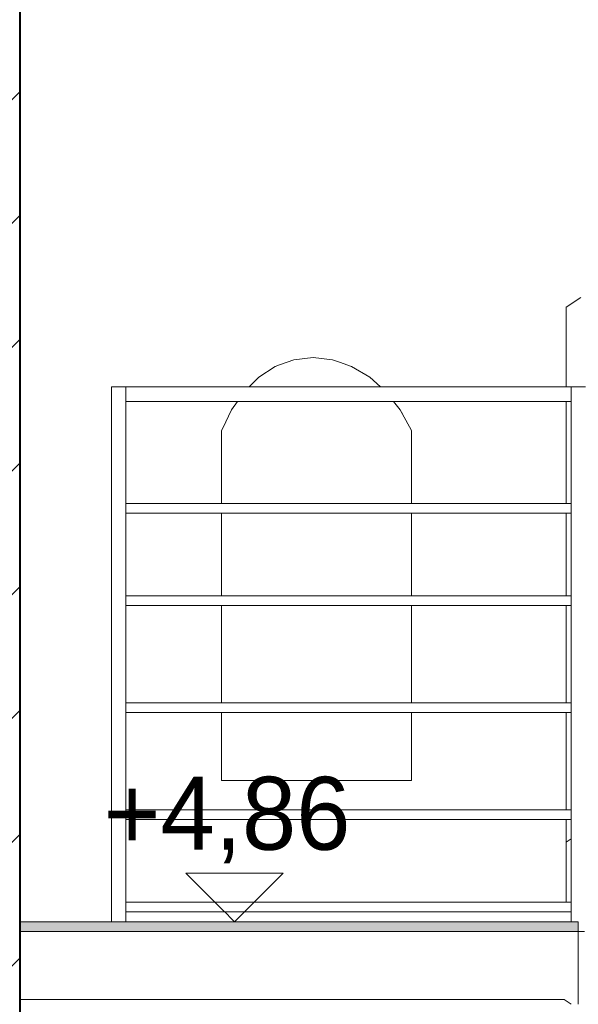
# Model space of a CAD drawing. Header units: millimetres. Extents: x 16408 to 141596, y -21057 to 26364.
# Tile 49 of 138: x 28455 to 29603, y 4686 to 6712. Entities that reach past the tile are written whole.
import ezdxf

# ---------------------------------------------------------------- set-up
doc = ezdxf.new("R2010")
doc.units = ezdxf.units.MM
doc.header["$MEASUREMENT"] = 0
doc.linetypes.add('Wipeout_Contour', pattern=[1000, 0, -1000])
for name, color, linetype, lineweight in [('0_Nr_pióra__1', 7, 'Continuous', 13), ('0_Nr_pióra__103', 7, 'Continuous', 5), ('inw_schody zewnętrzne_Nr_pióra__1', 7, 'Continuous', 13), ('inw_schody zewnętrzne_Nr_pióra__103', 7, 'Continuous', 5), ('inw_schody zewnętrzne_Nr_pióra__27', 7, 'Continuous', 40)]:
    doc.layers.add(name, color=color, linetype=linetype, lineweight=lineweight)
doc.layers.add('inw_schody zewnętrzne', color=7, linetype='Continuous')
doc.styles.add('STYL_AUTOMATYCZNY_2', font='txt')
pattern_1 = [(45, (0, 0), (-127.2792, 127.2792), [])]

# ---------------------------------------------------------------- blocks, each defined once
blk = doc.blocks.new('Wymiary_20_1', base_point=(28896.6, 4856.4))
at = {"layer": '0_Nr_pióra__1', "color": 7, "linetype": 'Continuous', "lineweight": 13}
for p, q in [((28896.6, 4856.4), (28796.6, 4956.4)), ((28796.6, 4956.4), (28996.6, 4956.4)), ((28996.6, 4956.4), (28896.6, 4856.4))]:
    blk.add_line(p, q, dxfattribs=at)
at = {"layer": '0_Nr_pióra__1', "color": 7, "lineweight": 13, "insert": (28627.6, 4976.4), "char_height": 150, "attachment_point": 7, "style": 'STYL_AUTOMATYCZNY_2'}
blk.add_mtext('\\A1;{\\pql;\\fCentury Gothic|b0|i0|c238|p34;+4,86}', dxfattribs=at)

msp = doc.modelspace()

# ---------------------------------------------------------------- linework, layer by layer
at = {"layer": '0_Nr_pióra__1', "color": 7, "linetype": 'Continuous', "lineweight": 13}
for p, q in [((28455.2, 4836.4), (28461.8, 4836.4)), ((28461.8, 4836.4), (28472.7, 4836.4))]:
    msp.add_line(p, q, dxfattribs=at)
at = {"layer": '0_Nr_pióra__103', "color": 7, "linetype": 'Continuous', "lineweight": 5}
for p, q in [((29574.5, 4696.4), (28455.2, 4696.4)), ((29589, 4686.4), (29574.3, 4696.1))]:
    msp.add_line(p, q, dxfattribs=at)

# ---------------------------------------------------------------- wipeouts: each hides what was drawn before it
at = {"color": 254, "linetype": 'Wipeout_Contour', "lineweight": 0, "ltscale": 124110.653601}
msp.add_wipeout([(29603.5, 5024.5), (31412.8, 6277.1), (31395.4, 6289.1), (29603.5, 5048.6)], dxfattribs=at)
at = {"color": 254, "linetype": 'Wipeout_Contour', "lineweight": 0, "ltscale": 90181.12446}
msp.add_wipeout([(29845.6, 4686.4), (29603.5, 4844.7), (29603.5, 4686.4)], dxfattribs=at)
at = {"color": 254, "linetype": 'Wipeout_Contour', "lineweight": 0, "ltscale": 116747.109463}
msp.add_wipeout([(28455.2, 7716.4), (28455.2, 4856.4), (28479.8, 4856.4), (28479.8, 7716.4)], dxfattribs=at).dxf.layer = 'inw_schody zewnętrzne'
at = {"color": 254, "linetype": 'Wipeout_Contour', "lineweight": 0, "ltscale": 89021.755323}
msp.add_wipeout([(29018.5, 6011.8), (29098, 6011.8), (29058.3, 6016.4)], dxfattribs=at).dxf.layer = 'inw_schody zewnętrzne'
at = {"color": 254, "linetype": 'Wipeout_Contour', "lineweight": 0, "ltscale": 118670.073854}
msp.add_wipeout([(28946.6, 5976), (28926.8, 5956.4), (29197, 5956.4), (29175.2, 5976)], dxfattribs=at).dxf.layer = 'inw_schody zewnętrzne'
at = {"color": 254, "linetype": 'Wipeout_Contour', "lineweight": 0, "ltscale": 117209.796639}
msp.add_wipeout([(28762.8, 5926.4), (28673.6, 5926.4), (28673.6, 5716.4), (28762.8, 5716.4)], dxfattribs=at).dxf.layer = 'inw_schody zewnętrzne'
at = {"color": 254, "linetype": 'Wipeout_Contour', "lineweight": 0, "ltscale": 177914.339032}
msp.add_wipeout([(28870.3, 5866.4), (29260.5, 5866.4), (29241.3, 5901.3), (29237.3, 5909), (28890.4, 5909), (28872.5, 5871.4)], dxfattribs=at).dxf.layer = 'inw_schody zewnętrzne'
at = {"color": 254, "linetype": 'Wipeout_Contour', "lineweight": 0, "ltscale": 117045.563392}
msp.add_wipeout([(28673.6, 5696.4), (28673.6, 5526.4), (28762.8, 5526.4), (28762.8, 5696.4)], dxfattribs=at).dxf.layer = 'inw_schody zewnętrzne'
at = {"color": 254, "linetype": 'Wipeout_Contour', "lineweight": 0, "ltscale": 119401.62878}
msp.add_wipeout([(29260.5, 5696.4), (29260.5, 5526.4), (29375.7, 5526.4), (29375.7, 5696.4)], dxfattribs=at).dxf.layer = 'inw_schody zewnętrzne'
at = {"color": 254, "linetype": 'Wipeout_Contour', "lineweight": 0, "ltscale": 116891.267381}
msp.add_wipeout([(28673.6, 5506.4), (28673.6, 5306.4), (28762.8, 5306.4), (28762.8, 5506.4)], dxfattribs=at).dxf.layer = 'inw_schody zewnętrzne'
at = {"color": 254, "linetype": 'Wipeout_Contour', "lineweight": 0, "ltscale": 119250.381285}
msp.add_wipeout([(29375.7, 5506.4), (29260.5, 5506.4), (29260.5, 5306.4), (29375.7, 5306.4)], dxfattribs=at).dxf.layer = 'inw_schody zewnętrzne'
at = {"color": 254, "linetype": 'Wipeout_Contour', "lineweight": 0, "ltscale": 116731.666109}
msp.add_wipeout([(28673.6, 5086.4), (28762.8, 5086.4), (28762.8, 5286.4), (28673.6, 5286.4)], dxfattribs=at).dxf.layer = 'inw_schody zewnętrzne'
at = {"color": 254, "linetype": 'Wipeout_Contour', "lineweight": 0, "ltscale": 116588.543817}
msp.add_wipeout([(28673.6, 4896.4), (28762.8, 4896.4), (28762.8, 5066.4), (28673.6, 5066.4)], dxfattribs=at).dxf.layer = 'inw_schody zewnętrzne'
at = {"color": 254, "linetype": 'Wipeout_Contour', "lineweight": 0, "ltscale": 116510.334201}
msp.add_wipeout([(28673.6, 4856.4), (28762.8, 4856.4), (28762.8, 4876.4), (28673.6, 4876.4)], dxfattribs=at).dxf.layer = 'inw_schody zewnętrzne'

# ---------------------------------------------------------------- next in the draw order: hatches: boundary and pattern name
at = {"layer": 'inw_schody zewnętrzne_Nr_pióra__1', "linetype": 'Continuous', "lineweight": 13}
h = msp.add_hatch(dxfattribs=at)
h.set_pattern_fill('Bloczki_ceramiczne_0001', style=0, pattern_type=2)
h.set_pattern_definition(pattern_1)
h.paths.add_polyline_path([(26397, 7736.4), (26397, 4856.4), (26505.9, 4856.4), (27279.6, 4856.4), (27823.8, 4856.4), (28230.5, 4856.4), (28455.2, 4856.4), (28455.2, 7736.4), (28230.5, 7736.4), (27823.8, 7736.4), (27279.6, 7736.4), (26505.9, 7736.4)])
h = msp.add_hatch(dxfattribs=at)
h.set_pattern_fill('Bloczki_ceramiczne_0001', style=0, pattern_type=2)
h.set_pattern_definition(pattern_1)
h.paths.add_polyline_path([(28455.2, 3836.4), (28455.2, 4856.4), (28230.5, 4856.4), (27823.8, 4856.4), (27279.6, 4856.4), (26505.9, 4856.4), (26397, 4856.4), (26397, 3836.4), (26505.9, 3836.4), (27279.6, 3836.4), (27823.8, 3836.4), (28230.5, 3836.4)])

# ---------------------------------------------------------------- next in the draw order: linework, layer by layer
at = {"layer": '0_Nr_pióra__1', "color": 7, "linetype": 'Continuous', "lineweight": 13}
for p, q in [((28455.2, 4856.4), (28461.8, 4856.4)), ((28455.2, 4856.4), (28455.2, 4836.4)), ((28461.8, 4856.4), (28472.7, 4856.4))]:
    msp.add_line(p, q, dxfattribs=at)
at = {"layer": 'inw_schody zewnętrzne_Nr_pióra__27', "color": 7, "linetype": 'Continuous', "lineweight": 40}
for p, q in [((28455.2, 7736.4), (28455.2, 4856.4)), ((28455.2, 4856.4), (28455.2, 3836.4))]:
    msp.add_line(p, q, dxfattribs=at)

# ---------------------------------------------------------------- next in the draw order: wipeouts: each hides what was drawn before it
at = {"color": 254, "linetype": 'Wipeout_Contour', "lineweight": 0, "ltscale": 118681.347076}
msp.add_wipeout([(28946.6, 5976), (29175.2, 5976), (29137.6, 5998.2), (28980.6, 5998.2)], dxfattribs=at).dxf.layer = 'inw_schody zewnętrzne'
at = {"color": 254, "linetype": 'Wipeout_Contour', "lineweight": 0, "ltscale": 176520.454782}
msp.add_wipeout([(28762.8, 5716.4), (28870.3, 5716.4), (28870.3, 5866.4), (28872.5, 5871.4), (28872.5, 5926.4), (28762.8, 5926.4)], dxfattribs=at).dxf.layer = 'inw_schody zewnętrzne'
at = {"color": 254, "linetype": 'Wipeout_Contour', "lineweight": 0, "ltscale": 118639.534578}
msp.add_wipeout([(28890.4, 5909), (29237.3, 5909), (29223.8, 5926.4), (28902.6, 5926.4)], dxfattribs=at).dxf.layer = 'inw_schody zewnętrzne'
at = {"color": 254, "linetype": 'Wipeout_Contour', "lineweight": 0, "ltscale": 117431.708647}
msp.add_wipeout([(28870.3, 5696.4), (28762.8, 5696.4), (28762.8, 5526.4), (28870.3, 5526.4)], dxfattribs=at).dxf.layer = 'inw_schody zewnętrzne'
at = {"color": 254, "linetype": 'Wipeout_Contour', "lineweight": 0, "ltscale": 119901.212277}
msp.add_wipeout([(29375.7, 5526.4), (29514.8, 5526.4), (29514.8, 5696.4), (29375.7, 5696.4)], dxfattribs=at).dxf.layer = 'inw_schody zewnętrzne'
at = {"color": 254, "linetype": 'Wipeout_Contour', "lineweight": 0, "ltscale": 117277.920553}
msp.add_wipeout([(28762.8, 5306.4), (28870.3, 5306.4), (28870.3, 5506.4), (28762.8, 5506.4)], dxfattribs=at).dxf.layer = 'inw_schody zewnętrzne'
at = {"color": 254, "linetype": 'Wipeout_Contour', "lineweight": 0, "ltscale": 119750.595569}
msp.add_wipeout([(29514.8, 5506.4), (29375.7, 5506.4), (29375.7, 5306.4), (29514.8, 5306.4)], dxfattribs=at).dxf.layer = 'inw_schody zewnętrzne'
at = {"color": 254, "linetype": 'Wipeout_Contour', "lineweight": 0, "ltscale": 175773.006623}
msp.add_wipeout([(28762.8, 5286.4), (28762.8, 5086.4), (28872.5, 5086.4), (28872.5, 5146.4), (28870.3, 5146.4), (28870.3, 5286.4)], dxfattribs=at).dxf.layer = 'inw_schody zewnętrzne'
at = {"color": 254, "linetype": 'Wipeout_Contour', "lineweight": 0, "ltscale": 116980.569844}
msp.add_wipeout([(28762.8, 4896.4), (28872.5, 4896.4), (28872.5, 5066.4), (28762.8, 5066.4)], dxfattribs=at).dxf.layer = 'inw_schody zewnętrzne'
at = {"color": 254, "linetype": 'Wipeout_Contour', "lineweight": 0, "ltscale": 116902.62233}
msp.add_wipeout([(28872.5, 4876.4), (28762.8, 4876.4), (28762.8, 4856.4), (28872.5, 4856.4)], dxfattribs=at).dxf.layer = 'inw_schody zewnętrzne'

# ---------------------------------------------------------------- next in the draw order: wipeouts: each hides what was drawn before it
at = {"color": 254, "linetype": 'Wipeout_Contour', "lineweight": 0, "ltscale": 178020.137263}
msp.add_wipeout([(28989.2, 6001.4), (28980.6, 5998.2), (29137.6, 5998.2), (29112.3, 6006.8), (29098, 6011.8), (29018.5, 6011.8)], dxfattribs=at).dxf.layer = 'inw_schody zewnętrzne'
at = {"color": 254, "linetype": 'Wipeout_Contour', "lineweight": 0, "ltscale": 117930.89868}
msp.add_wipeout([(28872.5, 5926.4), (28872.5, 5871.4), (28890.4, 5909), (28902.6, 5926.4)], dxfattribs=at).dxf.layer = 'inw_schody zewnętrzne'
at = {"color": 254, "linetype": 'Wipeout_Contour', "lineweight": 0, "ltscale": 179218.247189}
msp.add_wipeout([(29241.3, 5901.3), (29260.5, 5866.4), (29260.5, 5716.4), (29375.7, 5716.4), (29375.7, 5926.4), (29241.3, 5926.4)], dxfattribs=at).dxf.layer = 'inw_schody zewnętrzne'
at = {"color": 254, "linetype": 'Wipeout_Contour', "lineweight": 0, "ltscale": 118409.105176}
msp.add_wipeout([(28870.3, 5526.4), (29260.5, 5526.4), (29260.5, 5696.4), (28870.3, 5696.4)], dxfattribs=at).dxf.layer = 'inw_schody zewnętrzne'
at = {"color": 254, "linetype": 'Wipeout_Contour', "lineweight": 0, "ltscale": 120319.322597}
msp.add_wipeout([(29514.8, 5526.4), (29588.5, 5526.4), (29588.5, 5696.4), (29514.8, 5696.4)], dxfattribs=at).dxf.layer = 'inw_schody zewnętrzne'
at = {"color": 254, "linetype": 'Wipeout_Contour', "lineweight": 0, "ltscale": 118256.582378}
msp.add_wipeout([(28870.3, 5506.4), (28870.3, 5306.4), (29260.5, 5306.4), (29260.5, 5506.4)], dxfattribs=at).dxf.layer = 'inw_schody zewnętrzne'
at = {"color": 254, "linetype": 'Wipeout_Contour', "lineweight": 0, "ltscale": 120169.230512}
msp.add_wipeout([(29514.8, 5306.4), (29588.5, 5306.4), (29588.5, 5506.4), (29514.8, 5506.4)], dxfattribs=at).dxf.layer = 'inw_schody zewnętrzne'
at = {"color": 254, "linetype": 'Wipeout_Contour', "lineweight": 0, "ltscale": 117519.169764}
msp.add_wipeout([(28872.5, 5086.4), (28989.2, 5086.4), (28989.2, 5146.4), (28872.5, 5146.4)], dxfattribs=at).dxf.layer = 'inw_schody zewnętrzne'
at = {"color": 254, "linetype": 'Wipeout_Contour', "lineweight": 0, "ltscale": 117426.751493}
msp.add_wipeout([(28989.2, 5066.4), (28872.5, 5066.4), (28872.5, 4896.4), (28989.2, 4896.4)], dxfattribs=at).dxf.layer = 'inw_schody zewnętrzne'
at = {"color": 254, "linetype": 'Wipeout_Contour', "lineweight": 0, "ltscale": 117349.100211}
msp.add_wipeout([(28872.5, 4856.4), (28989.2, 4856.4), (28989.2, 4876.4), (28872.5, 4876.4)], dxfattribs=at).dxf.layer = 'inw_schody zewnętrzne'

# ---------------------------------------------------------------- next in the draw order: linework, layer by layer
at = {"layer": 'inw_schody zewnętrzne_Nr_pióra__103', "color": 7, "linetype": 'Continuous', "lineweight": 5}
for p, q in [((29018.5, 6011.8), (29058.3, 6016.4)), ((29058.3, 6016.4), (29098, 6011.8)), ((28946.6, 5976), (28980.6, 5998.2)), ((28980.6, 5998.2), (28989.2, 6001.4)), ((28989.2, 6001.4), (29018.5, 6011.8)), ((29098, 6011.8), (29112.3, 6006.8)), ((29112.3, 6006.8), (29137.6, 5998.2)), ((29137.6, 5998.2), (29175.2, 5976))]:
    msp.add_line(p, q, dxfattribs=at)

# ---------------------------------------------------------------- next in the draw order: wipeouts: each hides what was drawn before it
at = {"color": 254, "linetype": 'Wipeout_Contour', "lineweight": 0, "ltscale": 118595.465307}
msp.add_wipeout([(28673.6, 5526.4), (28673.6, 5506.4), (29588.5, 5506.4), (29588.5, 5526.4)], dxfattribs=at)
at = {"color": 254, "linetype": 'Wipeout_Contour', "lineweight": 0, "ltscale": 119313.035379}
msp.add_wipeout([(29223.8, 5926.4), (29237.3, 5909), (29241.3, 5901.3), (29241.3, 5926.4)], dxfattribs=at).dxf.layer = 'inw_schody zewnętrzne'
at = {"color": 254, "linetype": 'Wipeout_Contour', "lineweight": 0, "ltscale": 120061.540288}
msp.add_wipeout([(29514.8, 5926.4), (29375.7, 5926.4), (29375.7, 5716.4), (29514.8, 5716.4)], dxfattribs=at).dxf.layer = 'inw_schody zewnętrzne'
at = {"color": 254, "linetype": 'Wipeout_Contour', "lineweight": 0, "ltscale": 118547.597716}
msp.add_wipeout([(29260.5, 5866.4), (28870.3, 5866.4), (28870.3, 5716.4), (29260.5, 5716.4)], dxfattribs=at).dxf.layer = 'inw_schody zewnętrzne'
at = {"color": 254, "linetype": 'Wipeout_Contour', "lineweight": 0, "ltscale": 117991.41213}
msp.add_wipeout([(28989.2, 5086.4), (29112.3, 5086.4), (29112.3, 5146.4), (28989.2, 5146.4)], dxfattribs=at).dxf.layer = 'inw_schody zewnętrzne'
at = {"color": 254, "linetype": 'Wipeout_Contour', "lineweight": 0, "ltscale": 117899.364101}
msp.add_wipeout([(28989.2, 5066.4), (28989.2, 4896.4), (29112.3, 4896.4), (29112.3, 5066.4)], dxfattribs=at).dxf.layer = 'inw_schody zewnętrzne'
at = {"color": 254, "linetype": 'Wipeout_Contour', "lineweight": 0, "ltscale": 117822.024152}
msp.add_wipeout([(28989.2, 4876.4), (28989.2, 4856.4), (29112.3, 4856.4), (29112.3, 4876.4)], dxfattribs=at).dxf.layer = 'inw_schody zewnętrzne'

# ---------------------------------------------------------------- next in the draw order: linework, layer by layer
at = {"layer": 'inw_schody zewnętrzne_Nr_pióra__103', "color": 7, "linetype": 'Continuous', "lineweight": 5}
for p, q in [((28872.5, 5871.4), (28890.4, 5909)), ((29237.3, 5909), (29241.3, 5901.3)), ((29241.3, 5901.3), (29260.5, 5866.4)), ((28870.3, 5866.4), (28872.5, 5871.4))]:
    msp.add_line(p, q, dxfattribs=at)

# ---------------------------------------------------------------- next in the draw order: wipeouts: each hides what was drawn before it
at = {"color": 254, "linetype": 'Wipeout_Contour', "lineweight": 0, "ltscale": 120479.093703}
msp.add_wipeout([(29588.5, 5926.4), (29514.8, 5926.4), (29514.8, 5716.4), (29588.5, 5716.4)], dxfattribs=at).dxf.layer = 'inw_schody zewnętrzne'
at = {"color": 254, "linetype": 'Wipeout_Contour', "lineweight": 0, "ltscale": 118488.054138}
msp.add_wipeout([(29112.3, 5146.4), (29112.3, 5086.4), (29241.3, 5086.4), (29241.3, 5146.4)], dxfattribs=at).dxf.layer = 'inw_schody zewnętrzne'
at = {"color": 254, "linetype": 'Wipeout_Contour', "lineweight": 0, "ltscale": 118396.392292}
msp.add_wipeout([(29112.3, 5066.4), (29112.3, 4896.4), (29241.3, 4896.4), (29241.3, 5066.4)], dxfattribs=at).dxf.layer = 'inw_schody zewnętrzne'
at = {"color": 254, "linetype": 'Wipeout_Contour', "lineweight": 0, "ltscale": 118319.377083}
msp.add_wipeout([(29112.3, 4856.4), (29241.3, 4856.4), (29241.3, 4876.4), (29112.3, 4876.4)], dxfattribs=at).dxf.layer = 'inw_schody zewnętrzne'

# ---------------------------------------------------------------- next in the draw order: wipeouts: each hides what was drawn before it
at = {"color": 254, "linetype": 'Wipeout_Contour', "lineweight": 0, "ltscale": 118944.237382}
msp.add_wipeout([(28673.6, 5956.4), (28673.6, 5926.4), (29594.6, 5926.4), (29603.5, 5956.4)], dxfattribs=at)
at = {"color": 254, "linetype": 'Wipeout_Contour', "lineweight": 0, "ltscale": 118739.250735}
msp.add_wipeout([(28673.6, 5716.4), (28673.6, 5696.4), (29588.5, 5696.4), (29588.5, 5716.4)], dxfattribs=at)
at = {"color": 254, "linetype": 'Wipeout_Contour', "lineweight": 0, "ltscale": 178476.019744}
msp.add_wipeout([(29260.5, 5146.4), (29241.3, 5146.4), (29241.3, 5086.4), (29375.7, 5086.4), (29375.7, 5286.4), (29260.5, 5286.4)], dxfattribs=at).dxf.layer = 'inw_schody zewnętrzne'
at = {"color": 254, "linetype": 'Wipeout_Contour', "lineweight": 0, "ltscale": 118915.715561}
msp.add_wipeout([(29375.7, 5066.4), (29241.3, 5066.4), (29241.3, 4896.4), (29375.7, 4896.4)], dxfattribs=at).dxf.layer = 'inw_schody zewnętrzne'
at = {"color": 254, "linetype": 'Wipeout_Contour', "lineweight": 0, "ltscale": 118839.036752}
msp.add_wipeout([(29241.3, 4876.4), (29241.3, 4856.4), (29375.7, 4856.4), (29375.7, 4876.4)], dxfattribs=at).dxf.layer = 'inw_schody zewnętrzne'

# ---------------------------------------------------------------- next in the draw order: linework, layer by layer
at = {"layer": 'inw_schody zewnętrzne_Nr_pióra__103', "color": 7, "linetype": 'Continuous', "lineweight": 5}
for p, q in [((28926.8, 5956.4), (28946.6, 5976)), ((29175.2, 5976), (29197, 5956.4)), ((28890.4, 5909), (28902.6, 5926.4)), ((29223.8, 5926.4), (29237.3, 5909)), ((28870.3, 5716.4), (28870.3, 5866.4)), ((29260.5, 5866.4), (29260.5, 5716.4)), ((28870.3, 5526.4), (28870.3, 5696.4)), ((29260.5, 5696.4), (29260.5, 5526.4))]:
    msp.add_line(p, q, dxfattribs=at)

# ---------------------------------------------------------------- next in the draw order: wipeouts: each hides what was drawn before it
at = {"color": 254, "linetype": 'Wipeout_Contour', "lineweight": 0, "ltscale": 90562.20397}
msp.add_wipeout([(29588.5, 5956.4), (29603.5, 5956.4), (29588.5, 5960.9)], dxfattribs=at)
at = {"color": 254, "linetype": 'Wipeout_Contour', "lineweight": 0, "ltscale": 118119.625074}
msp.add_wipeout([(28870.3, 5146.4), (29260.5, 5146.4), (29260.5, 5286.4), (28870.3, 5286.4)], dxfattribs=at).dxf.layer = 'inw_schody zewnętrzne'
at = {"color": 254, "linetype": 'Wipeout_Contour', "lineweight": 0, "ltscale": 119594.80964}
msp.add_wipeout([(29375.7, 5286.4), (29375.7, 5086.4), (29514.8, 5086.4), (29514.8, 5286.4)], dxfattribs=at).dxf.layer = 'inw_schody zewnętrzne'
at = {"color": 254, "linetype": 'Wipeout_Contour', "lineweight": 0, "ltscale": 119455.117043}
msp.add_wipeout([(29514.8, 5066.4), (29375.7, 5066.4), (29375.7, 4896.4), (29514.8, 4896.4)], dxfattribs=at).dxf.layer = 'inw_schody zewnętrzne'
at = {"color": 254, "linetype": 'Wipeout_Contour', "lineweight": 0, "ltscale": 119378.784551}
msp.add_wipeout([(29375.7, 4876.4), (29375.7, 4856.4), (29514.8, 4856.4), (29514.8, 4876.4)], dxfattribs=at).dxf.layer = 'inw_schody zewnętrzne'

# ---------------------------------------------------------------- next in the draw order: linework, layer by layer
at = {"layer": 'inw_schody zewnętrzne_Nr_pióra__103', "color": 7, "linetype": 'Continuous', "lineweight": 5}
for p, q in [((28872.5, 5146.4), (28870.3, 5146.4)), ((28872.5, 5146.4), (28989.2, 5146.4)), ((28989.2, 5146.4), (29112.3, 5146.4)), ((29112.3, 5146.4), (29241.3, 5146.4)), ((29241.3, 5146.4), (29260.5, 5146.4))]:
    msp.add_line(p, q, dxfattribs=at)

# ---------------------------------------------------------------- next in the draw order: wipeouts: each hides what was drawn before it
at = {"color": 254, "linetype": 'Wipeout_Contour', "lineweight": 0, "ltscale": 120013.988564}
msp.add_wipeout([(29514.8, 5086.4), (29588.5, 5086.4), (29588.5, 5286.4), (29514.8, 5286.4)], dxfattribs=at).dxf.layer = 'inw_schody zewnętrzne'
at = {"color": 254, "linetype": 'Wipeout_Contour', "lineweight": 0, "ltscale": 119874.784918}
msp.add_wipeout([(29514.8, 5066.4), (29514.8, 4896.4), (29588.5, 4896.4), (29588.5, 5066.4)], dxfattribs=at).dxf.layer = 'inw_schody zewnętrzne'
at = {"color": 254, "linetype": 'Wipeout_Contour', "lineweight": 0, "ltscale": 149798.429806}
msp.add_wipeout([(29514.8, 4856.4), (29603.5, 4856.4), (29588.5, 4860.9), (29588.5, 4876.4), (29514.8, 4876.4)], dxfattribs=at).dxf.layer = 'inw_schody zewnętrzne'

# ---------------------------------------------------------------- next in the draw order: wipeouts: each hides what was drawn before it
at = {"color": 254, "linetype": 'Wipeout_Contour', "lineweight": 0, "ltscale": 118434.852985}
msp.add_wipeout([(28673.6, 5306.4), (28673.6, 5286.4), (29588.5, 5286.4), (29588.5, 5306.4)], dxfattribs=at)
at = {"color": 254, "linetype": 'Wipeout_Contour', "lineweight": 0, "ltscale": 118280.571206}
msp.add_wipeout([(28673.6, 5086.4), (28673.6, 5066.4), (29588.5, 5066.4), (29588.5, 5086.4)], dxfattribs=at)
at = {"color": 254, "linetype": 'Wipeout_Contour', "lineweight": 0, "ltscale": 118152.441462}
msp.add_wipeout([(29588.5, 4896.4), (28673.6, 4896.4), (28673.6, 4876.4), (29588.5, 4876.4)], dxfattribs=at)
at = {"color": 254, "linetype": 'Wipeout_Contour', "lineweight": 0, "ltscale": 520316.575892}
msp.add_wipeout([(29603.5, 4868.4), (29603.5, 4844.7), (29845.6, 4686.4), (29863.5, 4686.4), (29863.5, 4674.7), (30105.6, 4516.4), (30123.5, 4516.4), (30123.5, 4504.7), (30365.6, 4346.4), (30383.5, 4346.4), (30383.5, 4334.7), (30625.6, 4176.4), (30643.5, 4176.4), (30643.5, 4164.7), (30885.6, 4006.4), (30903.5, 4006.4), (30903.5, 4018.4)], dxfattribs=at)

# ---------------------------------------------------------------- next in the draw order: linework, layer by layer
at = {"layer": '0_Nr_pióra__103', "color": 7, "linetype": 'Continuous', "lineweight": 5}
for p, q in [((29603.5, 4836.4), (28455.2, 4836.4)), ((29599.9, 4836.4), (29616.2, 4836.4)), ((29603.5, 4836.4), (29603.5, 4686.4))]:
    msp.add_line(p, q, dxfattribs=at)
at = {"layer": 'inw_schody zewnętrzne_Nr_pióra__103', "color": 7, "linetype": 'Continuous', "lineweight": 5}
for p, q in [((28870.3, 5306.4), (28870.3, 5506.4)), ((29260.5, 5506.4), (29260.5, 5306.4)), ((28870.3, 5146.4), (28870.3, 5286.4)), ((29260.5, 5286.4), (29260.5, 5146.4))]:
    msp.add_line(p, q, dxfattribs=at)

# ---------------------------------------------------------------- next in the draw order: wipeouts: each hides what was drawn before it
at = {"color": 254, "linetype": 'Wipeout_Contour', "lineweight": 0, "ltscale": 116676.337585}
msp.add_wipeout([(28643.6, 4856.4), (28673.6, 4856.4), (28673.6, 5956.4), (28643.6, 5956.4)], dxfattribs=at)
at = {"color": 254, "linetype": 'Wipeout_Contour', "lineweight": 0, "ltscale": 240828.66695}
msp.add_wipeout([(29588.5, 5926.4), (29588.5, 4860.9), (29603.5, 4856.4), (29603.5, 5048.6), (29618.5, 5059), (29618.5, 5952), (29603.5, 5956.4), (29594.6, 5926.4)], dxfattribs=at)

# ---------------------------------------------------------------- next in the draw order: hatches: boundary and pattern name
at = {"layer": '0_Nr_pióra__1', "linetype": 'Continuous', "lineweight": 0, "true_color": 0x000000}
msp.add_hatch(color=18, dxfattribs=at).paths.add_polyline_path([(29603.5, 4836.4), (29603.5, 4856.4), (28455.2, 4856.4), (28455.2, 4836.4)])

# ---------------------------------------------------------------- next in the draw order: linework, layer by layer
at = {"layer": '0_Nr_pióra__103', "color": 7, "linetype": 'Continuous', "lineweight": 5}
for p, q in [((28643.6, 5956.4), (28673.6, 5956.4)), ((28643.6, 4856.4), (28643.6, 5956.4)), ((28673.6, 5926.4), (28673.6, 5956.4)), ((28673.6, 4856.4), (28673.6, 5926.4)), ((28673.6, 4896.4), (29569.4, 4896.4)), ((29569.4, 4896.4), (29588.5, 4896.4)), ((28673.6, 4876.4), (29569.4, 4876.4)), ((29569.4, 4876.4), (29588.5, 4876.4)), ((29603.5, 4856.4), (28458.5, 4856.4)), ((29603.5, 4856.4), (29603.5, 4836.4))]:
    msp.add_line(p, q, dxfattribs=at)
at = {"layer": 'inw_schody zewnętrzne_Nr_pióra__103', "color": 7, "linetype": 'Continuous', "lineweight": 5}
msp.add_line((28643.6, 5258.2), (28643.6, 5956.4), dxfattribs=at)

# ---------------------------------------------------------------- next in the draw order: block references
at = {"color": 7, "linetype": 'Continuous', "lineweight": 13}
msp.add_blockref('Wymiary_20_1', (28896.6, 4856.4), dxfattribs=at)

# ---------------------------------------------------------------- next in the draw order: wipeouts: each hides what was drawn before it
at = {"color": 254, "linetype": 'Wipeout_Contour', "lineweight": 0, "ltscale": 271374.49565}
msp.add_wipeout([(29578.7, 5020), (29588.5, 5026.6), (29588.5, 5930.4), (29587.1, 5931.3), (29588.5, 5933.5), (29588.5, 5966.2), (29608.7, 5953.1), (29608.7, 6140.1), (29578.7, 6120)], dxfattribs=at)

# ---------------------------------------------------------------- next in the draw order: linework, layer by layer
at = {"layer": '0_Nr_pióra__103', "color": 7, "linetype": 'Continuous', "lineweight": 5}
for p, q in [((29578.7, 6120), (29608.7, 6140.1)), ((29578.7, 5956.4), (29578.7, 6120)), ((28673.6, 5956.4), (29618.5, 5956.4)), ((29588.5, 5956.4), (29603.5, 5956.4)), ((28673.6, 5716.4), (29588.5, 5716.4)), ((28673.6, 5696.4), (29588.5, 5696.4)), ((29578.7, 5526.4), (29578.7, 5696.4)), ((28673.6, 5526.4), (29588.5, 5526.4)), ((28673.6, 5506.4), (29588.5, 5506.4)), ((29578.7, 5306.4), (29578.7, 5506.4)), ((28673.6, 5306.4), (29588.5, 5306.4)), ((28673.6, 5286.4), (29588.5, 5286.4)), ((29578.7, 5086.4), (29578.7, 5286.4)), ((28673.6, 5086.4), (29588.5, 5086.4)), ((28673.6, 5066.4), (29588.5, 5066.4))]:
    msp.add_line(p, q, dxfattribs=at)

# ---------------------------------------------------------------- next in the draw order: wipeouts: each hides what was drawn before it
at = {"color": 254, "linetype": 'Wipeout_Contour', "lineweight": 0, "ltscale": 90529.714004}
msp.add_wipeout([(29588.5, 5933.5), (29587.1, 5931.3), (29588.5, 5930.4)], dxfattribs=at)
at = {"color": 254, "linetype": 'Wipeout_Contour', "lineweight": 0, "ltscale": 120028.701968}
msp.add_wipeout([(29588.5, 5026.6), (29578.7, 5020), (29579.3, 5020.3), (29588.5, 5026.4)], dxfattribs=at)

# ---------------------------------------------------------------- next in the draw order: linework, layer by layer
at = {"layer": '0_Nr_pióra__103', "color": 7, "linetype": 'Continuous', "lineweight": 5}
for p, q in [((29588.5, 5926.4), (29588.5, 5956.4)), ((29588.5, 5933.5), (29588.5, 5956.4)), ((28673.6, 5926.4), (29588.5, 5926.4)), ((29578.7, 5716.4), (29578.7, 5926.4)), ((29588.5, 4856.4), (29588.5, 5926.4)), ((29578.7, 4896.4), (29578.7, 5066.4)), ((29578.7, 5020), (29588.5, 5026.6)), ((29588.5, 5026.4), (29579.3, 5020.3)), ((29579.3, 5020.3), (29578.7, 5020))]:
    msp.add_line(p, q, dxfattribs=at)

doc.saveas('drawing.dxf')
